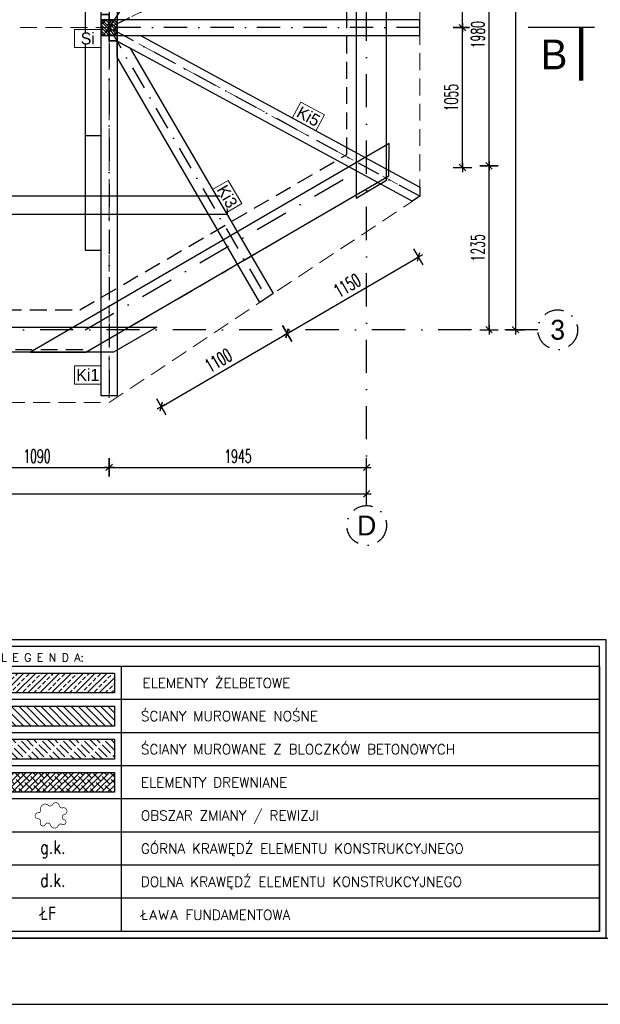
# Model space of a CAD drawing. Header units: centimetres. Extents: x 152786 to 159501, y -6718 to 1403.
# Tile 68 of 89: x 153993 to 154431, y -82 to 661. Entities that reach past the tile are written whole.
import ezdxf
from ezdxf.enums import TextEntityAlignment as Align

# ---------------------------------------------------------------- set-up
doc = ezdxf.new("R2010")
doc.units = ezdxf.units.CM
doc.header["$LTSCALE"] = 0.1
for name, pattern in [('DASHDOT', [1, 0.5, -0.25, 0, -0.25]), ('DASHED', [19.05, 12.7, -6.35]), ('DASHEDX2', [38.1, 25.4, -12.7]), ('Dot & Dashed', [33.5139, 17.6389, -8.81945, 0, -7.05555])]:
    doc.linetypes.add(name, pattern=pattern)
doc.layers.get('0').update_dxf_attribs({"color": 45})
doc.layers.add('A_opisy więźby', color=51, linetype='Continuous', lineweight=13)
doc.layers.add('A_widok dachu', color=51, linetype='Continuous', lineweight=15)
for name, color, linetype in [('A_wymiary_zewn', 4, 'Continuous'), ('Format', 7, 'Continuous'), ('hatch_R&F', 4, 'Continuous'), ('konstr_R&F', 2, 'Continuous'), ('opisy_R&F', 3, 'Continuous'), ('osie_R&F', 6, 'DASHDOT'), ('ozn_graficzne_PROKON', 5, 'Continuous'), ('ozn_graficzne_R&F', 5, 'Continuous'), ('widoki_przerywana_R&F', 4, 'DASHEDX2'), ('więźba_R&F', 3, 'Continuous'), ('wymiary_R&F', 3, 'Continuous'), ('ściany_murowane_R&F', 13, 'Continuous')]:
    doc.layers.add(name, color=color, linetype=linetype)
doc.styles.add('S2_STANDARD_text3', font='simplex.shx', dxfattribs={"height": 12})
doc.styles.add('simplex 0.6', font='simplex.shx', dxfattribs={"width": 0.6})
doc.styles.add('TECH', font='FL Pismo Techniczne.ttf')
doc.dimstyles.new('1_50 [mm] żelbet', dxfattribs={"dimtxt": 10, "dimasz": 0.5, "dimexe": 0.18, "dimexo": 0.0625, "dimgap": 3.5, "dimtad": 1, "dimlfac": 10, "dimrnd": 5, "dimdsep": 46, "dimtxsty": 'simplex 0.6', "dimblk1": 'KR', "dimblk2": 'KR', "dimsah": 1, "dimcen": 0.09, "dimse1": 1, "dimse2": 1, "dimclrd": 8, "dimadec": 0, "dimazin": 0, "dimtfac": 1, "dimtofl": 0, "dimtmove": 0, "dimatfit": 3, "dimfxl": 1, "dimtvp": 1, "dimtfill": 1, "dimtfillclr": 256, "dimtolj": 1, "dimtzin": 0, "dimarcsym": 0})
doc.dimstyles.new('PRĘTY 50', dxfattribs={"dimscale": 5, "dimtxt": 1.6, "dimasz": 0.4, "dimexe": 0, "dimexo": 0, "dimgap": 0.5, "dimtad": 1, "dimdec": 1, "dimlfac": 10, "dimrnd": 10, "dimzin": 12, "dimdsep": 46, "dimtxsty": 'TECH', "dimblk1": 'W', "dimblk2": 'W', "dimsah": 1, "dimcen": 0, "dimdle": 10, "dimse1": 1, "dimse2": 1, "dimsd1": 1, "dimsd2": 1, "dimclrd": 7, "dimclre": 256, "dimclrt": 256, "dimaunit": 1, "dimadec": 0, "dimazin": 0, "dimtfac": 8e-05, "dimtdec": 1, "dimtix": 1, "dimtmove": 2, "dimatfit": 3, "dimldrblk": 'W', "dimfxl": 1, "dimtolj": 1, "dimtzin": 9, "dimarcsym": 0})

# ---------------------------------------------------------------- blocks, each defined once
blk = doc.blocks.new('Legenda_opis1')
at = {"layer": 'hatch_R&F'}
h = blk.add_hatch(dxfattribs=at)
h.set_pattern_fill('ANSI33', color=4, scale=2, style=0)
h.set_pattern_definition([(45, (-33186.698, -18397.697), (-8.980256, 8.980256), []), (45, (-33177.718, -18397.697), (-8.980256, 8.980256), [6.35, -3.175])])
h.paths.add_polyline_path([(-2770.4, 250), (-2594.3, 250), (-2594.3, 220), (-2770.4, 220)])
h = blk.add_hatch(dxfattribs=at)
h.set_pattern_fill('ANSI38', color=4, scale=2, style=0)
h.set_pattern_definition([(45, (-1890, -149.9336), (-4.49013, 4.49013), []), (135, (-1890, -149.9336), (-13.470384, 4.49013), [15.875, -9.525])])
h.paths.add_polyline_path([(-2770.4, 100), (-2594.3, 100), (-2594.3, 70), (-2770.4, 70)])
at = {"layer": 'ściany_murowane_R&F'}
h = blk.add_hatch(dxfattribs=at)
h.set_pattern_fill('ANSI31', color=4, scale=2.5, angle=90, style=0)
h.set_pattern_definition([(135, (-33186.698, -18347.697), (-5.61266, -5.61266), [])])
h.paths.add_polyline_path([(-2770.4, 200), (-2594.3, 200), (-2594.3, 170), (-2770.4, 170)])
h = blk.add_hatch(dxfattribs=at)
h.set_pattern_fill('ISO02W100', color=4, scale=1.5, angle=315, style=0)
h.set_pattern_definition([(315, (121.3135, 0), (5.3033, 5.3033), [18, -4.5])])
h.paths.add_polyline_path([(-2770.4, 150), (-2594.3, 150), (-2594.3, 120), (-2770.4, 120)])
at = {"color": 4}
for p, q in [((-1852.1, 300), (-2790, 300)), ((-1852.1, 300), (-2790, 300)), ((-2780, -140), (-2780, 290)), ((-1862.1, 290), (-2780, 290)), ((-1862.1, 290), (-2780, 290)), ((-1862.1, -140), (-1862.1, 290)), ((-1862.1, 260), (-2780, 260)), ((-2584.3, 260), (-2584.3, -140)), ((-1862.1, 260), (-1862.1, -140)), ((-1862.1, 210), (-2780, 210)), ((-1862.1, 160), (-2780, 160)), ((-1862.1, 110), (-2780, 110)), ((-1862.1, 60), (-2780, 60)), ((-1862.1, 10), (-2780, 10)), ((-1862.1, -40), (-2780, -40)), ((-1862.1, -90), (-2780, -90)), ((-1862.1, -140), (-2780, -140)), ((-1852.1, -150), (-2790, -150))]:
    blk.add_line(p, q, dxfattribs=at)
for points in [[(-2790, -150), (-2790, 300)], [(-1852.1, -150), (-1852.1, 300)]]:
    blk.add_lwpolyline(points, dxfattribs=at)
at = {"layer": 'konstr_R&F'}
blk.add_lwpolyline([(-2770.4, 250), (-2594.3, 250), (-2594.3, 220), (-2770.4, 220)], close=True, dxfattribs=at)
at = {"layer": 'konstr_R&F', "color": 3}
blk.add_lwpolyline([(-2770.4, 100), (-2594.3, 100), (-2594.3, 70), (-2770.4, 70)], close=True, dxfattribs=at)
at = {"layer": 'ozn_graficzne_R&F', "color": 7, "linetype": 'Dot & Dashed', "ltscale": 0.2, "const_width": 1}
blk.add_lwpolyline([(-2677.5, 49.8, 0.72236), (-2687.7, 51.5, -0.493051), (-2694, 50.4, 0.725748), (-2705.5, 44, -0.472367), (-2709.4, 39.2, 0.994662), (-2709.5, 30.1, -0.524155), (-2705.8, 24.7, 0.964736), (-2698.4, 21.5, -0.702378), (-2691, 20.8, 0.716583), (-2678.9, 19.9, -0.45003), (-2673.2, 21.7, 1.127382), (-2670.2, 28.8, -0.772934), (-2670, 36.5, 1.020362), (-2672.5, 46.6, -0.446367)], format="xyb", close=True, dxfattribs=at)
at = {"layer": 'ściany_murowane_R&F', "linetype": 'Continuous', "ltscale": 8}
for points in [[(-2770.4, 200), (-2594.3, 200), (-2594.3, 170), (-2770.4, 170)], [(-2770.4, 150), (-2594.3, 150), (-2594.3, 120), (-2770.4, 120)]]:
    blk.add_lwpolyline(points, close=True, dxfattribs=at)
at = {"color": 4, "insert": (-2765.4, 265.1), "char_height": 12, "width": 1098.166, "attachment_point": 4, "style": 'S2_STANDARD_text3'}
blk.add_mtext('{\\Fromans.shx|c238;L E G E N D A:\\fTimes New Roman|b0|i0|c238|p18;\\C2;\\P\\H0.75x; }', dxfattribs=at)
at = {"layer": 'opisy_R&F', "color": 4, "style": 'S2_STANDARD_text3'}
for s, p in [('ELEMENTY ŻELBETOWE', (-2551.8, 235)), ('ŚCIANY MUROWANE NOŚNE', (-2554.3, 185)), ('ŚCIANY MUROWANE Z BLOCZKÓW BETONOWYCH', (-2554.3, 135)), ('ELEMENTY DREWNIANE', (-2554.3, 85)), ('OBSZAR ZMIANY / REWIZJI', (-2554.3, 35)), ('GÓRNA KRAWĘDŹ ELEMENTU KONSTRUKCYJNEGO', (-2554.3, -15)), ('DOLNA KRAWĘDŹ ELEMENTU KONSTRUKCYJNEGO', (-2554.3, -65)), ('ŁAWA FUNDAMENTOWA', (-2554.3, -115))]:
    blk.add_text(s, height=15, dxfattribs=at).set_placement(p, align=Align.MIDDLE_LEFT)
at = {"layer": 'opisy_R&F', "style": 'simplex 0.6', "width": 0.8}
for s, p in [('g.k.', (-2706.5, -22.7)), ('d.k.', (-2706.5, -72.7)), ('ŁF', (-2706.5, -122.7))]:
    blk.add_text(s, height=20, dxfattribs=at).set_placement(p)
blk = doc.blocks.new('więźba')
at = {"layer": 'hatch_R&F'}
h = blk.add_hatch(dxfattribs=at)
h.set_pattern_fill('ANSI38', color=256, angle=90)
h.paths.add_polyline_path([(150074.5, -4483.75), (150086.5, -4483.75), (150086.5, -4471.75), (150074.5, -4471.75)])
at = {"layer": 'osie_R&F', "ltscale": 350}
for points in [[(150080.5, -4209.75), (150080.5, -4755.75)], [(150080.5, -4477.75), (150206.45, -4289.98)], [(150080.5, -4477.75), (150314.9, -4362.72)], [(150080.5, -4477.75), (150199.29, -4681.85)], [(150314.9, -4605.06), (150080.5, -4477.75)], [(150314.9, -4477.75), (150080.5, -4477.75)]]:
    blk.add_lwpolyline(points, dxfattribs=at)
at = {"layer": 'więźba_R&F'}
for points in [[(150086.5, -4487.75), (150080.5, -4487.75), (150080.5, -4467.75), (150074.5, -4467.75), (150074.5, -4209.75), (150086.5, -4209.75), (150086.5, -4487.75)], [(150074.5, -4467.75), (150080.5, -4467.75), (150080.5, -4487.75), (150086.5, -4487.75), (150086.5, -4755.75), (150074.5, -4755.75), (150074.5, -4467.75)], [(150086.5, -4487.84), (150086.5, -4483.75), (150104.12, -4483.75), (150314.9, -4598.23), (150314.9, -4605.06), (150309.27, -4608.83), (150086.5, -4487.84)], [(150086.5, -4499.99), (150086.5, -4487.84), (150096.47, -4493.25), (150204.3, -4678.52), (150194.29, -4685.17), (150086.5, -4499.99)]]:
    blk.add_lwpolyline(points, dxfattribs=at)
for points in [[(150062.5, -4645.75), (150074.5, -4645.75), (150074.5, -4309.75), (150062.5, -4309.75)], [(150062.5, -4559.25), (150074.5, -4559.25), (150074.5, -4396.25), (150062.5, -4396.25)], [(150074.5, -4483.75), (150086.5, -4483.75), (150086.5, -4471.75), (150074.5, -4471.75)], [(150086.5, -4483.75), (150314.9, -4483.75), (150314.9, -4471.75), (150086.5, -4471.75)]]:
    blk.add_lwpolyline(points, close=True, dxfattribs=at)
at = {"layer": 'więźba_R&F', "color": 7}
blk.add_lwpolyline([(149159.05, -4604.75), (150169.51, -4604.75), (150169.51, -4618.75), (149159.05, -4618.75)], close=True, dxfattribs=at)
blk = doc.blocks.new('obrys_dachu')
at = {"layer": 'A_widok dachu', "linetype": 'DASHED', "ltscale": 10}
for p, q in [((150080.5, -4477.75), (150080.5, -4194.75)), ((150080.5, -4477.75), (150314.9, -4362.72)), ((149937.14, -4477.75), (150080.5, -4477.75)), ((150080.5, -4477.75), (150080.5, -4760.75)), ((150314.9, -4605.06), (150080.5, -4477.75))]:
    blk.add_line(p, q, dxfattribs=at)
blk.add_lwpolyline([(149767.45, -4194.75), (149089.81, -4194.75, 0.283468), (149073.5, -4215.95), (149073.5, -4739.55, 0.283468), (149089.81, -4760.75), (150080.5, -4760.75), (150314.9, -4605.06), (150314.9, -4362.72), (150080.5, -4194.75), (150080.5, -3943.25, 0.414214), (150068, -3930.75), (149750, -3930.75, 0.414214), (149737.5, -3943.25), (149737.5, -4232.75)], format="xyb", dxfattribs=at)
blk = doc.blocks.new('KR')
for p, q in [((-7, 0), (7, 0)), ((-4.9, -4.9), (4.9, 4.9)), ((0, -14), (0, 14))]:
    blk.add_line(p, q)
blk = doc.blocks.new('*D503')
at = {"layer": 'Defpoints', "color": 0, "transparency": 16777216}
for p in [(153951.53, 372.3), (154060.53, 377.3), (154060.53, 323.41)]:
    blk.add_point(p, dxfattribs=at)
at = {"layer": 'wymiary_R&F', "color": 8, "lineweight": -2, "transparency": 16777216}
blk.add_line((153952.03, 323.41), (154060.03, 323.41), dxfattribs=at)
at = {"layer": 'wymiary_R&F', "color": 8, "lineweight": -2, "transparency": 16777216, "xscale": 0.5, "yscale": 0.5, "zscale": 0.5, "rotation": 180}
blk.add_blockref('KR', (153951.53, 323.41), dxfattribs=at)
at = {"layer": 'wymiary_R&F', "color": 8, "lineweight": -2, "transparency": 16777216, "xscale": 0.5, "yscale": 0.5, "zscale": 0.5}
blk.add_blockref('KR', (154060.53, 323.41), dxfattribs=at)
at = {"layer": 'wymiary_R&F', "color": 0, "transparency": 16777216, "insert": (154006.03, 331.91), "char_height": 10, "attachment_point": 5, "style": 'simplex 0.6', "bg_fill": 3, "box_fill_scale": 1.1, "bg_fill_color": 256, "bg_fill_true_color": 13158600, "bg_fill_transparency": 0}
blk.add_mtext('\\A1;1090', dxfattribs=at)
blk = doc.blocks.new('*D504')
at = {"layer": 'Defpoints', "color": 0, "transparency": 16777216}
for p in [(154254.91, 541.48), (154060.53, 377.3), (154254.91, 323.41)]:
    blk.add_point(p, dxfattribs=at)
at = {"layer": 'wymiary_R&F', "color": 8, "lineweight": -2, "transparency": 16777216}
blk.add_line((154061.03, 323.41), (154254.41, 323.41), dxfattribs=at)
at = {"layer": 'wymiary_R&F', "color": 8, "lineweight": -2, "transparency": 16777216, "xscale": 0.5, "yscale": 0.5, "zscale": 0.5, "rotation": 180}
blk.add_blockref('KR', (154060.53, 323.41), dxfattribs=at)
at = {"layer": 'wymiary_R&F', "color": 8, "lineweight": -2, "transparency": 16777216, "xscale": 0.5, "yscale": 0.5, "zscale": 0.5}
blk.add_blockref('KR', (154254.91, 323.41), dxfattribs=at)
at = {"layer": 'wymiary_R&F', "color": 0, "transparency": 16777216, "insert": (154157.72, 331.91), "char_height": 10, "attachment_point": 5, "style": 'simplex 0.6', "bg_fill": 3, "box_fill_scale": 1.1, "bg_fill_color": 256, "bg_fill_true_color": 13158600, "bg_fill_transparency": 0}
blk.add_mtext('\\A1;1945', dxfattribs=at)
blk = doc.blocks.new('*D505')
at = {"layer": 'Defpoints', "color": 0, "transparency": 16777216}
for p in [(154254.91, 541.48), (153128.51, 429.3), (154254.91, 303.41)]:
    blk.add_point(p, dxfattribs=at)
at = {"layer": 'wymiary_R&F', "color": 8, "lineweight": -2, "transparency": 16777216}
blk.add_line((153129.01, 303.41), (154254.41, 303.41), dxfattribs=at)
at = {"layer": 'wymiary_R&F', "color": 8, "lineweight": -2, "transparency": 16777216, "xscale": 0.5, "yscale": 0.5, "zscale": 0.5, "rotation": 180}
blk.add_blockref('KR', (153128.51, 303.41), dxfattribs=at)
at = {"layer": 'wymiary_R&F', "color": 8, "lineweight": -2, "transparency": 16777216, "xscale": 0.5, "yscale": 0.5, "zscale": 0.5}
blk.add_blockref('KR', (154254.91, 303.41), dxfattribs=at)
at = {"layer": 'wymiary_R&F', "color": 0, "transparency": 16777216, "insert": (153691.71, 311.91), "char_height": 10, "attachment_point": 5, "style": 'simplex 0.6', "bg_fill": 3, "box_fill_scale": 1.1, "bg_fill_color": 256, "bg_fill_true_color": 13158600, "bg_fill_transparency": 0}
blk.add_mtext('\\A1;11265', dxfattribs=at)
blk = doc.blocks.new('*D506')
at = {"layer": 'Defpoints', "color": 0, "transparency": 16777216}
for p in [(154155.62, 491.94), (154060.53, 436.6), (154194.86, 424.5)]:
    blk.add_point(p, dxfattribs=at)
at = {"layer": 'wymiary_R&F', "color": 8, "lineweight": -2, "transparency": 16777216}
blk.add_line((154100.22, 369.41), (154194.43, 424.25), dxfattribs=at)
at = {"layer": 'wymiary_R&F', "color": 8, "lineweight": -2, "transparency": 16777216, "xscale": 0.5, "yscale": 0.5, "zscale": 0.5}
for p, rotation in [((154194.86, 424.5), 30.20095440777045), ((154099.78, 369.16), 210.2009544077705)]:
    blk.add_blockref('KR', p, dxfattribs=dict(at, rotation=rotation))
at = {"layer": 'wymiary_R&F', "color": 0, "transparency": 16777216, "insert": (154143.05, 404.18), "char_height": 10, "attachment_point": 5, "rotation": 30.20095, "style": 'simplex 0.6', "bg_fill": 3, "box_fill_scale": 1.1, "bg_fill_color": 256, "bg_fill_true_color": 13158600, "bg_fill_transparency": 0}
blk.add_mtext('\\A1;1100', dxfattribs=at)
blk = doc.blocks.new('*D507')
at = {"layer": 'Defpoints', "color": 0, "transparency": 16777216}
for p in [(154254.91, 549.73), (154155.62, 491.94), (154294.16, 482.29)]:
    blk.add_point(p, dxfattribs=at)
at = {"layer": 'wymiary_R&F', "color": 8, "lineweight": -2, "transparency": 16777216}
blk.add_line((154195.3, 424.75), (154293.73, 482.04), dxfattribs=at)
at = {"layer": 'wymiary_R&F', "color": 8, "lineweight": -2, "transparency": 16777216, "xscale": 0.5, "yscale": 0.5, "zscale": 0.5}
for p, rotation in [((154294.16, 482.29), 30.20094315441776), ((154194.86, 424.5), 210.2009431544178)]:
    blk.add_blockref('KR', p, dxfattribs=dict(at, rotation=rotation))
at = {"layer": 'wymiary_R&F', "color": 0, "transparency": 16777216, "insert": (154240.24, 460.75), "char_height": 10, "attachment_point": 5, "rotation": 30.20094, "style": 'simplex 0.6', "bg_fill": 3, "box_fill_scale": 1.1, "bg_fill_color": 256, "bg_fill_true_color": 13158600, "bg_fill_transparency": 0}
blk.add_mtext('\\A1;1150', dxfattribs=at)
blk = doc.blocks.new('*D496')
at = {"layer": 'Defpoints', "color": 0, "transparency": 16777216}
for p in [(154254.91, 655.3), (154327.28, 655.3), (154254.91, 549.73)]:
    blk.add_point(p, dxfattribs=at)
at = {"layer": 'wymiary_R&F', "color": 8, "lineweight": -2, "transparency": 16777216}
blk.add_line((154327.28, 550.23), (154327.28, 654.8), dxfattribs=at)
at = {"layer": 'wymiary_R&F', "color": 8, "linetype": 'ByBlock', "lineweight": -2, "transparency": 16777216, "xscale": 0.5, "yscale": 0.5, "zscale": 0.5}
for p, rotation in [((154327.28, 655.3), 90), ((154327.28, 549.73), 270)]:
    blk.add_blockref('KR', p, dxfattribs=dict(at, rotation=rotation))
at = {"layer": 'wymiary_R&F', "color": 0, "transparency": 16777216, "insert": (154318.78, 602.51), "char_height": 10, "attachment_point": 5, "rotation": 90, "style": 'simplex 0.6', "bg_fill": 3, "box_fill_scale": 1.1, "bg_fill_color": 256, "bg_fill_true_color": 13158600, "bg_fill_transparency": 0}
blk.add_mtext('\\A1;1055', dxfattribs=at)
blk = doc.blocks.new('*D497')
at = {"layer": 'Defpoints', "color": 0, "transparency": 16777216}
for p in [(154254.91, 750.69), (154327.28, 750.69), (154254.91, 655.3)]:
    blk.add_point(p, dxfattribs=at)
at = {"layer": 'wymiary_R&F', "color": 8, "lineweight": -2, "transparency": 16777216}
blk.add_line((154327.28, 655.8), (154327.28, 750.19), dxfattribs=at)
at = {"layer": 'wymiary_R&F', "color": 8, "linetype": 'ByBlock', "lineweight": -2, "transparency": 16777216, "xscale": 0.5, "yscale": 0.5, "zscale": 0.5}
for p, rotation in [((154327.28, 750.69), 90), ((154327.28, 655.3), 270)]:
    blk.add_blockref('KR', p, dxfattribs=dict(at, rotation=rotation))
at = {"layer": 'wymiary_R&F', "color": 0, "transparency": 16777216, "insert": (154318.78, 702.99), "char_height": 10, "attachment_point": 5, "rotation": 90, "style": 'simplex 0.6', "bg_fill": 3, "box_fill_scale": 1.1, "bg_fill_color": 256, "bg_fill_true_color": 13158600, "bg_fill_transparency": 0}
blk.add_mtext('\\A1;955', dxfattribs=at)
blk = doc.blocks.new('*D498')
at = {"layer": 'Defpoints', "color": 0, "transparency": 16777216}
for p in [(154254.91, 550.98), (154347.28, 550.98), (154254.91, 427.28)]:
    blk.add_point(p, dxfattribs=at)
at = {"layer": 'wymiary_R&F', "color": 8, "lineweight": -2, "transparency": 16777216}
blk.add_line((154347.28, 427.78), (154347.28, 550.48), dxfattribs=at)
at = {"layer": 'wymiary_R&F', "color": 8, "linetype": 'ByBlock', "lineweight": -2, "transparency": 16777216, "xscale": 0.5, "yscale": 0.5, "zscale": 0.5}
for p, rotation in [((154347.28, 550.98), 90), ((154347.28, 427.28), 270)]:
    blk.add_blockref('KR', p, dxfattribs=dict(at, rotation=rotation))
at = {"layer": 'wymiary_R&F', "color": 0, "transparency": 16777216, "insert": (154338.78, 489.13), "char_height": 10, "attachment_point": 5, "rotation": 90, "style": 'simplex 0.6', "bg_fill": 3, "box_fill_scale": 1.1, "bg_fill_color": 256, "bg_fill_true_color": 13158600, "bg_fill_transparency": 0}
blk.add_mtext('\\A1;1235', dxfattribs=at)
blk = doc.blocks.new('*D522')
at = {"layer": 'Defpoints', "color": 0, "transparency": 16777216}
for p in [(154254.91, 749.01), (154347.28, 749.01), (154254.91, 550.98)]:
    blk.add_point(p, dxfattribs=at)
at = {"layer": 'wymiary_R&F', "color": 8, "lineweight": -2, "transparency": 16777216}
blk.add_line((154347.28, 551.48), (154347.28, 748.51), dxfattribs=at)
at = {"layer": 'wymiary_R&F', "color": 8, "linetype": 'ByBlock', "lineweight": -2, "transparency": 16777216, "xscale": 0.5, "yscale": 0.5, "zscale": 0.5}
for p, rotation in [((154347.28, 749.01), 90), ((154347.28, 550.98), 270)]:
    blk.add_blockref('KR', p, dxfattribs=dict(at, rotation=rotation))
at = {"layer": 'wymiary_R&F', "color": 0, "transparency": 16777216, "insert": (154338.78, 649.99), "char_height": 10, "attachment_point": 5, "rotation": 90, "style": 'simplex 0.6', "bg_fill": 3, "box_fill_scale": 1.1, "bg_fill_color": 256, "bg_fill_true_color": 13158600, "bg_fill_transparency": 0}
blk.add_mtext('\\A1;1980', dxfattribs=at)
blk = doc.blocks.new('*D487')
at = {"layer": 'Defpoints', "color": 0, "transparency": 16777216}
for p in [(154254.91, 1154.8), (154042.38, 427.28), (154367.28, 427.28)]:
    blk.add_point(p, dxfattribs=at)
at = {"layer": 'wymiary_R&F', "color": 8, "lineweight": -2, "transparency": 16777216}
blk.add_line((154367.28, 1154.3), (154367.28, 427.78), dxfattribs=at)
at = {"layer": 'wymiary_R&F', "color": 8, "linetype": 'ByBlock', "lineweight": -2, "transparency": 16777216, "xscale": 0.5, "yscale": 0.5, "zscale": 0.5}
for p, rotation in [((154367.28, 1154.8), 90), ((154367.28, 427.28), 270)]:
    blk.add_blockref('KR', p, dxfattribs=dict(at, rotation=rotation))
at = {"layer": 'wymiary_R&F', "color": 0, "transparency": 16777216, "insert": (154358.78, 791.04), "char_height": 10, "attachment_point": 5, "rotation": 90, "style": 'simplex 0.6', "bg_fill": 3, "box_fill_scale": 1.1, "bg_fill_color": 256, "bg_fill_true_color": 13158600, "bg_fill_transparency": 0}
blk.add_mtext('\\A1;7275', dxfattribs=at)
blk = doc.blocks.new('W')
at = {"lineweight": 18}
for p, q in [((66734.272, -158580.872), (66863.494, -158581.143)), ((66733.14, -158581.999), (66732.869, -158711.221))]:
    blk.add_line(p, q, dxfattribs=at)
for radius in [3.765, 2.447]:
    blk.add_circle((66798.503, -158672.515), radius, dxfattribs=at)
for centre, radius, start, end in [((66734.269, -158582.001), 1.129, 89.8798, 179.8798), ((66862.505, -158583.964), 2.824, 16.7493, 89.8798), ((66863.488, -158583.966), 2.824, 16.545, 89.8798), ((66805.956, -158667.717), 85.33, 64.98828, 86.63544), ((66799.917, -158770.445), 188.235, 76.25086, 86.63543), ((66786.8, -158606.748), 81.882, 341.53714, 16.7493), ((66786.8, -158606.748), 82.824, 341.53714, 16.54501), ((66805.956, -158667.717), 84.154, 64.98828, 128.20069), ((66805.956, -158667.717), 81.801, 68.48995, 128.20069), ((66838.392, -158613.201), 26.353, 6.1436, 76.2509), ((66825.597, -158617.882), 28.235, 68.49, 110.1351), ((66829.599, -158617.043), 29.412, 17.0473, 64.9883), ((66857.996, -158706.248), 122.353, 110.1351, 143.97002), ((66829.599, -158617.043), 28.235, 17.0473, 64.9883), ((66768.465, -158620.076), 23.529, 128.2007, 152.2825), ((66768.465, -158620.076), 21.176, 128.2007, 152.2825), ((66807.753, -158625.116), 21.176, 71.1464, 130.05), ((66801.224, -158644.236), 41.38, 19.4301, 71.1464), ((66816.102, -158621.181), 42.353, 334.0837, 17.0473), ((66816.102, -158621.181), 43.529, 334.0837, 17.0473), ((66762.615, -158617.002), 16.921, 152.2825, 197.573), ((66945.529, -158789.02), 235.294, 130.05004, 136.60143), ((66762.615, -158617.002), 14.568, 152.2825, 197.573), ((66806.22, -158618.367), 58.918, 332.83643, 7.79053), ((66927.732, -158571.3), 185.882, 195.6602, 198.49274), ((66927.732, -158571.3), 188.235, 195.6602, 198.49274), ((66733.52, -158580.493), 128.235, 314.87977, 339.83879), ((66830.601, -158628.26), 23.569, 333.8014, 8.7092), ((66857.996, -158706.248), 114.824, 136.60143, 154.98438), ((66743.861, -158632.797), 8, 340.0899, 18.4927), ((66820.278, -158637.515), 21.176, 326.9725, 19.4301), ((66743.861, -158632.797), 5.647, 340.0899, 18.4927), ((66733.142, -158580.869), 141.176, 291.28942, 338.47012), ((66733.142, -158580.869), 142.118, 291.28942, 338.49166), ((66812.327, -158673.031), 65.882, 143.97002, 193.16671), ((66926.154, -158698.822), 188.235, 160.08992, 177.01679), ((66837.529, -158667.136), 94.118, 159.86028, 196.56363), ((66837.529, -158667.136), 91.765, 159.86028, 193.16671), ((66733.52, -158580.493), 131.765, 314.87977, 333.80136), ((66733.142, -158580.869), 134.588, 318.23663, 334.08368), ((66733.142, -158580.869), 135.765, 318.43708, 334.08368), ((66733.142, -158580.869), 125.106, 292.5922, 326.97255), ((66788.059, -158673.613), 37.647, 154.9844, 188.6731), ((66835.24, -158679.727), 9.412, 103.137, 134.8798), ((66833.529, -158672.395), 1.882, 13.4726, 103.137), ((66733.142, -158580.869), 128.235, 289.92076, 315.118), ((66826.207, -158674.149), 9.412, 314.1224, 13.4726), ((66733.142, -158580.869), 132.706, 291.38849, 315.99781), ((66733.142, -158580.869), 131.765, 295.95818, 315.11162), ((66772.707, -158675.954), 22.118, 188.6731, 292.5922), ((66764.527, -158689.081), 26.353, 179.8798, 260.1733), ((66764.86, -158688.749), 18.303, 196.5636, 252.8378), ((66780.501, -158678.15), 23.569, 261.0503, 295.9582), ((66758.795, -158634.636), 73.412, 279.6886, 288.0475), ((66766.904, -158682.132), 25.229, 252.8378, 279.6886), ((66735.694, -158710.244), 2.824, 179.8798, 253.0102), ((66735.692, -158711.227), 2.824, 179.8798, 253.2145), ((66758.795, -158634.636), 81.882, 253.01024, 288.2224), ((66758.795, -158634.636), 82.824, 253.21454, 288.2224), ((66767.11, -158682.395), 33.412, 257.7647, 281.3719)]:
    blk.add_arc(centre, radius, start, end, dxfattribs=at)
blk = doc.blocks.new('osie_więźba')
at = {"layer": 'osie_R&F', "ltscale": 500}
for points in [[(156754.91, 285.07), (156754.91, 1305.94)], [(156542.38, 417.78), (156756.51, 542.41)], [(156884.1, 417.78), (155462.51, 417.78)]]:
    blk.add_lwpolyline(points, dxfattribs=at)
at = {"layer": 'osie_R&F', "ltscale": 300}
for centre in [(156899.1, 417.78), (156754.91, 270.07)]:
    blk.add_circle(centre, 15, dxfattribs=at)
at = {"layer": 'osie_R&F', "color": 3, "ltscale": 75, "style": 'TECH'}
for s, p in [('3', (156899.1, 417.78)), ('D', (156754.91, 270.07))]:
    blk.add_text(s, height=15, dxfattribs=at).set_placement(p, align=Align.MIDDLE_CENTER)

msp = doc.modelspace()

# ---------------------------------------------------------------- linework, layer by layer
at = {"layer": 'Format'}
msp.add_lwpolyline([(152785.6077, -81.8405), (154885.6077, -81.8405), (154885.6077, 1403.1595), (152785.6077, 1403.1595)], close=True, dxfattribs=at)
at = {"layer": 'ozn_graficzne_R&F'}
msp.add_lwpolyline([(152895.6077, -31.8405), (154835.6077, -31.8405), (154835.6077, 1353.1595), (152895.6077, 1353.1595)], close=True, dxfattribs=at)
at = {"layer": 'widoki_przerywana_R&F', "ltscale": 5}
msp.add_lwpolyline([(153143.5341, 868.2969), (153143.5341, 442.2969), (154038.3592, 442.2969), (154239.9303, 559.6185), (154239.9303, 740.9927), (154050.1358, 868.2969), (153143.5341, 868.2969)], dxfattribs=at)
at = {"layer": 'ściany_murowane_R&F', "lineweight": -3, "ltscale": 0.5}
for points in [[(154269.9303, 540.0543), (154269.9303, 760.6062), (154246.9303, 776.0334), (154246.9303, 526.6674)], [(154043.0179, 410.2969), (154271.6589, 543.3742), (154271.9303, 567.8305), (154001.2713, 410.2969)], [(153097.0341, 429.2969), (154096.5654, 429.2969), (154063.9214, 410.2969), (153097.0341, 410.2969)]]:
    msp.add_lwpolyline(points, close=True, dxfattribs=at)

# ---------------------------------------------------------------- block references
at = {"layer": 'A_widok dachu'}
msp.add_blockref('obrys_dachu', (3980.03, 5133.048), dxfattribs=at)
at = {"layer": 'opisy_R&F', "xscale": 0.5, "yscale": 0.5, "zscale": 0.5}
msp.add_blockref('Legenda_opis1', (155361.6377, 43.1595), dxfattribs=at)
at = {"layer": 'więźba_R&F'}
msp.add_blockref('więźba', (3980.03, 5133.048), dxfattribs=at)

# ---------------------------------------------------------------- texts
at = {"layer": 'ozn_graficzne_PROKON', "color": 5, "style": 'TECH'}
msp.add_text('B', height=22.5, dxfattribs=at).set_placement((154396.3561, 623.8277), align=Align.CENTER)

# ---------------------------------------------------------------- leaders
at = {"layer": 'ozn_graficzne_PROKON', "color": 2}
msp.add_leader([(154416.9311, 655.2969), (154416.9311, 615.2969)], dimstyle='PRĘTY 50', override={"dimscale": 5, "dimtxt": 1.6, "dimasz": 3, "dimgap": 0.5, "dimtad": 0, "dimclrd": 2, "dimlwd": 65534}, dxfattribs=at)

# ---------------------------------------------------------------- next in the draw order: dimensions: what is measured, and where the dimension line sits
at = {"layer": 'wymiary_R&F'}
dim = msp.add_linear_dim(base=(154060.5341, 323.4091), p1=(153951.5341, 372.2969), p2=(154060.5341, 377.2969), dimstyle='1_50 [mm] żelbet', dxfattribs=at)
dim.commit()
dim.dimension.update_dxf_attribs({"geometry": '*D503', "text_midpoint": (154006.0341, 331.9091)})

# ---------------------------------------------------------------- next in the draw order: dimensions: what is measured, and where the dimension line sits
dim = msp.add_linear_dim(base=(154254.9084, 323.4091), p1=(154060.5341, 377.2969), p2=(154254.9084, 541.4803), dimstyle='1_50 [mm] żelbet', dxfattribs=at)
dim.commit()
dim.dimension.update_dxf_attribs({"geometry": '*D504', "text_midpoint": (154157.7212, 331.9091)})

# ---------------------------------------------------------------- next in the draw order: dimensions: what is measured, and where the dimension line sits
dim = msp.add_linear_dim(base=(154254.9084, 303.4091), p1=(153128.5121, 429.2969), p2=(154254.9084, 541.4803), dimstyle='1_50 [mm] żelbet', dxfattribs=at)
dim.commit()
dim.dimension.update_dxf_attribs({"geometry": '*D505', "text_midpoint": (153691.7103, 311.9091)})

# ---------------------------------------------------------------- next in the draw order: linework, layer by layer
at = {"layer": 'A_opisy więźby'}
msp.add_lwpolyline([(154054.5341, 400.1), (154054.5341, 386.3272), (154034.2781, 386.3272), (154034.2781, 400.1)], close=True, dxfattribs=at)

# ---------------------------------------------------------------- next in the draw order: dimensions: what is measured, and where the dimension line sits
at = {"layer": 'wymiary_R&F'}
dim = msp.add_aligned_dim(p1=(154060.5341, 436.5963), p2=(154155.6154, 491.9371), distance=-78.0249, dimstyle='1_50 [mm] żelbet', dxfattribs=at)
dim.commit()
dim.dimension.update_dxf_attribs({"geometry": '*D506', "text_midpoint": (154143.0481, 404.1786)})

# ---------------------------------------------------------------- next in the draw order: dimensions: what is measured, and where the dimension line sits
dim = msp.add_linear_dim(base=(154294.1576, 482.2949), p1=(154155.6154, 491.9371), p2=(154254.9084, 549.7292), angle=210.2009432, dimstyle='1_50 [mm] żelbet', dxfattribs=at)
dim.commit()
dim.dimension.update_dxf_attribs({"geometry": '*D507', "text_midpoint": (154240.2353, 460.7451)})

# ---------------------------------------------------------------- next in the draw order: dimensions: what is measured, and where the dimension line sits
dim = msp.add_linear_dim(base=(154327.2768, 655.2969), p1=(154254.9084, 549.7292), p2=(154254.9084, 655.2969), angle=90, dimstyle='1_50 [mm] żelbet', dxfattribs=at)
dim.commit()
dim.dimension.update_dxf_attribs({"geometry": '*D496', "text_midpoint": (154327.2768, 602.5131), "dimtype": 160})

# ---------------------------------------------------------------- next in the draw order: dimensions: what is measured, and where the dimension line sits
dim = msp.add_linear_dim(base=(154327.2768, 750.6872), p1=(154254.9084, 655.2969), p2=(154254.9084, 750.6872), angle=90, dimstyle='1_50 [mm] żelbet', dxfattribs=at)
dim.commit()
dim.dimension.update_dxf_attribs({"geometry": '*D497', "text_midpoint": (154327.2768, 702.992), "dimtype": 160})
dim = msp.add_linear_dim(base=(154347.27676, 550.98027), p1=(154254.90842, 427.28385), p2=(154254.90842, 550.98027), angle=90, dimstyle='1_50 [mm] żelbet', dxfattribs=at)
dim.commit()
dim.dimension.update_dxf_attribs({"geometry": '*D498', "text_midpoint": (154338.77676, 489.13206)})

# ---------------------------------------------------------------- next in the draw order: dimensions: what is measured, and where the dimension line sits
dim = msp.add_linear_dim(base=(154347.2768, 749.008), p1=(154254.9084, 550.9803), p2=(154254.9084, 749.008), angle=90, dimstyle='1_50 [mm] żelbet', dxfattribs=at)
dim.commit()
dim.dimension.update_dxf_attribs({"geometry": '*D522', "text_midpoint": (154338.7768, 649.9941)})

# ---------------------------------------------------------------- next in the draw order: dimensions: what is measured, and where the dimension line sits
dim = msp.add_linear_dim(base=(154367.2768, 427.2838), p1=(154254.9084, 1154.7969), p2=(154042.3847, 427.2838), angle=90, dimstyle='1_50 [mm] żelbet', dxfattribs=at)
dim.commit()
dim.dimension.update_dxf_attribs({"geometry": '*D487', "text_midpoint": (154358.7768, 791.0404)})

# ---------------------------------------------------------------- next in the draw order: hatches: boundary and pattern name
at = {"layer": 'hatch_R&F'}
h = msp.add_hatch(dxfattribs=at)
h.set_pattern_fill('ANSI38', color=256, angle=90)
h.set_pattern_definition([(135, (3980.03, 5133.048), (-2.24506403, -2.24506403), []), (225, (3980.03, 5133.048), (-2.24506403, -6.73519209), [7.9375, -4.7625])])
h.paths.add_polyline_path([(154054.5341, 649.2969), (154066.5341, 649.2969), (154066.5341, 661.2969), (154054.5341, 661.2969)])

# ---------------------------------------------------------------- next in the draw order: linework, layer by layer
at = {"layer": 'A_opisy więźby'}
for points in [[(154054.5341, 653.9663), (154054.5341, 640.1935), (154034.2781, 640.1935), (154034.2781, 653.9663)], [(154223.1336, 589.4874), (154216.5603, 577.3845), (154198.7602, 587.052), (154205.3335, 599.155)], [(154160.6793, 522.5437), (154148.776, 515.6155), (154138.5865, 533.1221), (154150.4899, 540.0503)]]:
    msp.add_lwpolyline(points, close=True, dxfattribs=at)
at = {"layer": 'ozn_graficzne_PROKON', "color": 1}
msp.add_line((154426.9311, 655.2969), (154376.9311, 655.2969), dxfattribs=at)
at = {"layer": 'widoki_przerywana_R&F', "ltscale": 5}
msp.add_lwpolyline([(153113.5341, 412.2969), (154046.4541, 412.2969), (154269.9303, 542.3681), (154269.9303, 756.9939), (154047.5097, 906.1819), (154025.5341, 906.1819), (154025.5341, 920.922), (154025.5341, 1167.2969), (153752.5341, 1167.2969), (153752.5341, 898.2969), (153113.5341, 898.2969)], close=True, dxfattribs=at)
at = {"layer": 'więźba_R&F'}
msp.add_lwpolyline([(154054.5341, 649.2969), (154066.5341, 649.2969), (154066.5341, 661.2969), (154054.5341, 661.2969)], close=True, dxfattribs=at)

# ---------------------------------------------------------------- next in the draw order: block references
at = {"layer": 'A_wymiary_zewn'}
msp.add_blockref('osie_więźba', (-2500, 9.5), dxfattribs=at)

# ---------------------------------------------------------------- next in the draw order: texts
at = {"layer": 'A_opisy więźby', "char_height": 9, "width": 18.756, "attachment_point": 5, "style": 'TECH', "bg_fill": 3, "box_fill_scale": 1, "bg_fill_color": 1, "bg_fill_transparency": 0}
for s, insert in [('Si', (154044.4061, 647.0799)), ('Ki1', (154044.4061, 393.2136))]:
    msp.add_mtext(s, dxfattribs=dict(at, insert=insert))
for s, insert, rotation in [('Ki5', (154210.9469, 588.2697), 331.4929465), ('Ki3', (154149.6329, 527.8329), 300.2009544)]:
    msp.add_mtext(s, dxfattribs=dict(at, insert=insert, rotation=rotation))

doc.saveas('drawing.dxf')
